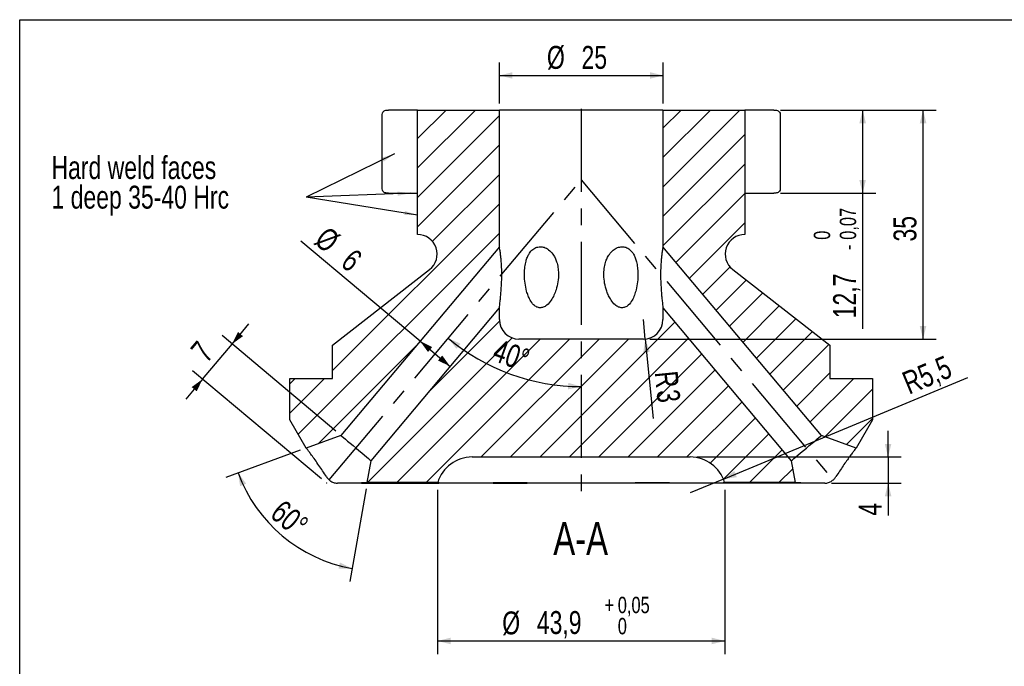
# Model space of a CAD drawing. Header units: millimetres. Extents: x 8 to 412, y 8 to 289.
# Tile 5 of 6: x 8 to 158, y 190 to 289. Entities that reach past the tile are written whole.
import ezdxf

# ---------------------------------------------------------------- set-up
doc = ezdxf.new("R2010")
doc.units = ezdxf.units.MM
doc.header["$PDSIZE"] = -1
doc.linetypes.add('CENTERX2', pattern=[20.32, 12.7, -2.54, 2.54, -2.54])
for name, color, linetype in [('CENTERLINE', 4, 'CENTERX2'), ('DIMENSIONS', 2, 'Continuous'), ('HATCH', 3, 'Continuous'), ('TEXT', 2, 'Continuous')]:
    doc.layers.add(name, color=color, linetype=linetype)
doc.layers.add('OUTLINE', color=7, linetype='Continuous', lineweight=25)
doc.styles.add('SLDTEXTSTYLE0', font='TXT', dxfattribs={"width": 0.75})
doc.dimstyles.new('SLDDIMSTYLE0', dxfattribs={"dimtxt": 3.5, "dimasz": 2, "dimexe": 0, "dimexo": 0.0625, "dimgap": 0.875, "dimtad": 1, "dimrnd": 1e-09, "dimzin": 12, "dimdsep": 46, "dimtxsty": 'SLDTEXTSTYLE0', "dimsah": 1, "dimcen": 0.09, "dimadec": 0, "dimazin": 3, "dimtfac": 1, "dimtofl": 0, "dimtmove": 0, "dimatfit": 3, "dimfxl": 0, "dimfrac": 2, "dimtolj": 1, "dimtzin": 12, "dimarcsym": 0})
doc.dimstyles.new('SLDDIMSTYLE10', dxfattribs={"dimtxt": 3.5, "dimasz": 2, "dimexe": 0, "dimexo": 0.0625, "dimgap": 0.875, "dimtad": 1, "dimrnd": 1e-09, "dimzin": 12, "dimdsep": 46, "dimtxsty": 'SLDTEXTSTYLE0', "dimsah": 1, "dimcen": 0, "dimadec": 0, "dimazin": 3, "dimtfac": 1, "dimtofl": 0, "dimtmove": 0, "dimatfit": 3, "dimfxl": 0, "dimfrac": 2, "dimtolj": 1, "dimtzin": 12, "dimarcsym": 0})
doc.dimstyles.new('SLDDIMSTYLE12', dxfattribs={"dimtxt": 3.5, "dimasz": 2, "dimexe": 0, "dimexo": 0.0625, "dimgap": 0.875, "dimtad": 1, "dimrnd": 1e-09, "dimzin": 12, "dimdsep": 46, "dimtxsty": 'SLDTEXTSTYLE0', "dimsah": 1, "dimcen": 0, "dimadec": 0, "dimazin": 3, "dimtfac": 1, "dimtofl": 0, "dimtmove": 0, "dimatfit": 3, "dimfxl": 0, "dimfrac": 2, "dimtolj": 1, "dimtzin": 12, "dimarcsym": 0})
doc.dimstyles.new('SLDDIMSTYLE13', dxfattribs={"dimtxt": 3.5, "dimasz": 2, "dimexe": 0, "dimexo": 0.0625, "dimgap": 0.875, "dimtad": 1, "dimrnd": 1e-09, "dimzin": 12, "dimdsep": 46, "dimtxsty": 'SLDTEXTSTYLE0', "dimsah": 1, "dimcen": 0.09, "dimadec": 0, "dimazin": 3, "dimtol": 1, "dimtp": 0.05, "dimtfac": 1, "dimtofl": 0, "dimtmove": 0, "dimatfit": 3, "dimfxl": 0, "dimfrac": 2, "dimtolj": 1, "dimarcsym": 0})
doc.dimstyles.new('SLDDIMSTYLE14', dxfattribs={"dimtxt": 3.5, "dimasz": 2, "dimexe": 0, "dimexo": 0.0625, "dimgap": 0.875, "dimtad": 1, "dimrnd": 1e-09, "dimzin": 12, "dimdsep": 46, "dimtxsty": 'SLDTEXTSTYLE0', "dimsah": 1, "dimcen": 0.09, "dimadec": 0, "dimazin": 3, "dimtol": 1, "dimtm": 0.07, "dimtfac": 1, "dimtofl": 0, "dimtmove": 0, "dimatfit": 3, "dimfxl": 0, "dimfrac": 2, "dimtolj": 1, "dimarcsym": 0})
doc.dimstyles.new('SLDDIMSTYLE5', dxfattribs={"dimtxt": 0.18, "dimasz": 2, "dimexe": 0, "dimexo": 0.0625, "dimgap": 0, "dimtad": 0, "dimtih": 1, "dimtoh": 1, "dimdec": 0, "dimrnd": 1e-09, "dimzin": 0, "dimdsep": 46, "dimtxsty": 'Standard', "dimsah": 1, "dimcen": 0.09, "dimadec": 0, "dimazin": 0, "dimtfac": 2, "dimtdec": 0, "dimtofl": 0, "dimtmove": 0, "dimatfit": 3, "dimfxl": 0, "dimfrac": 2, "dimtolj": 1, "dimtzin": 0, "dimarcsym": 0})
doc.dimstyles.new('SLDDIMSTYLE6', dxfattribs={"dimtxt": 3.5, "dimasz": 2, "dimexe": 0, "dimexo": 0.0625, "dimgap": 0.875, "dimtad": 1, "dimdec": 4, "dimzin": 12, "dimdsep": 46, "dimtxsty": 'SLDTEXTSTYLE0', "dimsah": 1, "dimcen": 0.09, "dimazin": 3, "dimtfac": 1, "dimtofl": 0, "dimtmove": 0, "dimatfit": 3, "dimfxl": 0, "dimfrac": 2, "dimtolj": 1, "dimtzin": 12, "dimarcsym": 0})
doc.dimstyles.new('SLDDIMSTYLE7', dxfattribs={"dimtxt": 3.5, "dimasz": 2, "dimexe": 0, "dimexo": 0.0625, "dimgap": 0.875, "dimtad": 1, "dimrnd": 1e-09, "dimzin": 12, "dimdsep": 46, "dimtxsty": 'SLDTEXTSTYLE0', "dimsah": 1, "dimcen": 0.09, "dimadec": 0, "dimazin": 3, "dimtfac": 1, "dimtmove": 0, "dimatfit": 0, "dimfxl": 0, "dimfrac": 2, "dimtolj": 1, "dimtzin": 12, "dimarcsym": 0})

# ---------------------------------------------------------------- blocks, each defined once
blk = doc.blocks.new('_D_22')
at = {"layer": 'DIMENSIONS'}
for p, q in [((40.44, 239.44), (43.01, 242.51)), ((56.31, 226.13), (38.91, 240.73)), ((35.94, 234.08), (40.44, 239.44)), ((54.11, 218.84), (34.41, 235.37)), ((35.94, 234.08), (33.37, 231.02))]:
    blk.add_line(p, q, dxfattribs=at)
for points in [[(40.44, 239.44), (42.11, 240.65), (41.35, 241.3)], [(35.94, 234.08), (34.27, 232.87), (35.04, 232.23)]]:
    blk.add_solid(points, dxfattribs=at)
at = {"layer": 'DIMENSIONS', "insert": (33.91, 238.67), "char_height": 3.5, "attachment_point": 1, "rotation": 50, "style": 'SLDTEXTSTYLE0'}
blk.add_mtext('7', dxfattribs=at)
blk = doc.blocks.new('_D_23')
at = {"layer": 'DIMENSIONS'}
blk.add_arc((93.78, 264.55), 31.6, 230, 270, dxfattribs=at)
for points in [[(73.47, 240.35), (74.73, 238.72), (75.35, 239.5)], [(93.78, 232.95), (91.8, 233.52), (91.76, 232.52)]]:
    blk.add_solid(points, dxfattribs=at)
at = {"layer": 'DIMENSIONS', "insert": (81.21, 240.3), "char_height": 3.5, "attachment_point": 1, "rotation": 340, "style": 'SLDTEXTSTYLE0'}
blk.add_mtext('40°', dxfattribs=at)
blk = doc.blocks.new('_D_24')
at = {"layer": 'DIMENSIONS'}
for p, q in [((71.83, 217.19), (71.83, 192.08)), ((115.73, 217.19), (115.73, 192.08)), ((71.83, 194.08), (115.73, 194.08))]:
    blk.add_line(p, q, dxfattribs=at)
for points in [[(71.83, 194.08), (73.83, 193.58), (73.83, 194.58)], [(115.73, 194.08), (113.73, 194.58), (113.73, 193.58)]]:
    blk.add_solid(points, dxfattribs=at)
at = {"layer": 'DIMENSIONS', "attachment_point": 1, "style": 'SLDTEXTSTYLE0'}
for s, insert, char_height in [('+', (97.35, 200.83), 2.5), ('0,05', (99.37, 200.83), 2.5), ('%%c', (81.72, 198.59), 3.5), ('43,9', (87, 198.65), 3.5), ('0', (99.37, 197.6), 2.5)]:
    blk.add_mtext(s, dxfattribs=dict(at, insert=insert, char_height=char_height))
blk = doc.blocks.new('_D_25')
at = {"layer": 'DIMENSIONS'}
for p, q in [((124.21, 275.19), (148.01, 275.19)), ((146.01, 240.19), (146.01, 275.19)), ((104.28, 240.19), (148.01, 240.19))]:
    blk.add_line(p, q, dxfattribs=at)
for points in [[(146.01, 275.19), (145.51, 273.19), (146.51, 273.19)], [(146.01, 240.19), (146.51, 242.19), (145.51, 242.19)]]:
    blk.add_solid(points, dxfattribs=at)
at = {"layer": 'DIMENSIONS', "insert": (141.49, 255.11), "char_height": 3.5, "attachment_point": 1, "rotation": 90, "style": 'SLDTEXTSTYLE0'}
blk.add_mtext('35', dxfattribs=at)
blk = doc.blocks.new('_D_26')
at = {"layer": 'DIMENSIONS'}
for q in [(103.28, 243.19), (104.77, 228.06)]:
    blk.add_line((103.57, 240.21), q, dxfattribs=at)
blk.add_solid([(103.57, 240.21), (103.27, 238.17), (104.27, 238.27)], dxfattribs=at)
at = {"layer": 'DIMENSIONS', "char_height": 3.5, "attachment_point": 1, "rotation": 275.6304, "style": 'SLDTEXTSTYLE0'}
for s, insert in [('R', (108.49, 235.47)), ('3', (108.77, 232.65))]:
    blk.add_mtext(s, dxfattribs=dict(at, insert=insert))
blk = doc.blocks.new('_D_27')
at = {"layer": 'DIMENSIONS'}
for p, q in [((81.28, 276.19), (81.28, 282.48)), ((106.28, 276.19), (106.28, 282.48)), ((81.28, 280.48), (106.28, 280.48))]:
    blk.add_line(p, q, dxfattribs=at)
for points in [[(81.28, 280.48), (83.28, 279.98), (83.28, 280.98)], [(106.28, 280.48), (104.28, 280.98), (104.28, 279.98)]]:
    blk.add_solid(points, dxfattribs=at)
at = {"layer": 'DIMENSIONS', "char_height": 3.5, "attachment_point": 1, "style": 'SLDTEXTSTYLE0'}
for s, insert in [('%%c', (88.55, 284.99)), ('25', (93.83, 284.99))]:
    blk.add_mtext(s, dxfattribs=dict(at, insert=insert))
blk = doc.blocks.new('_D_28')
at = {"layer": 'DIMENSIONS'}
for q in [(50.95, 255.17), (73.76, 236.03)]:
    blk.add_line((69.17, 239.89), q, dxfattribs=at)
for points in [[(69.17, 239.89), (70.38, 238.22), (71.02, 238.99)], [(73.76, 236.03), (72.55, 237.7), (71.91, 236.93)]]:
    blk.add_solid(points, dxfattribs=at)
at = {"layer": 'DIMENSIONS', "char_height": 3.5, "attachment_point": 1, "rotation": 320, "style": 'SLDTEXTSTYLE0'}
for s, insert in [('%%c', (55.07, 257.61)), ('6', (59.11, 254.22))]:
    blk.add_mtext(s, dxfattribs=dict(at, insert=insert))
blk = doc.blocks.new('_D_29')
at = {"layer": 'DIMENSIONS'}
for p, q in [((50.84, 223.21), (39.49, 219.08)), ((60.91, 217.31), (58.43, 203.19))]:
    blk.add_line(p, q, dxfattribs=at)
blk.add_arc((62.72, 227.54), 22.72, 200, 260, dxfattribs=at)
for points in [[(41.37, 219.76), (41.67, 217.73), (42.6, 218.11)], [(58.77, 205.16), (56.93, 206.08), (56.71, 205.11)]]:
    blk.add_solid(points, dxfattribs=at)
at = {"layer": 'DIMENSIONS', "insert": (48.32, 215.85), "char_height": 3.5, "attachment_point": 1, "rotation": 320, "style": 'SLDTEXTSTYLE0'}
blk.add_mtext('60°', dxfattribs=at)
blk = doc.blocks.new('_D_30')
at = {"layer": 'DIMENSIONS'}
for p, q in [((124.21, 275.19), (138.78, 275.19)), ((136.78, 275.19), (136.78, 262.49)), ((124.21, 262.49), (138.78, 262.49)), ((136.78, 262.49), (136.78, 241.79))]:
    blk.add_line(p, q, dxfattribs=at)
for points in [[(136.78, 275.19), (136.28, 273.19), (137.28, 273.19)], [(136.78, 262.49), (137.28, 264.49), (136.28, 264.49)]]:
    blk.add_solid(points, dxfattribs=at)
at = {"layer": 'DIMENSIONS', "attachment_point": 1, "rotation": 90, "style": 'SLDTEXTSTYLE0'}
for s, insert, char_height in [('0,07', (133.28, 255.37), 2.5), ('0', (129.31, 255.37), 2.5), ('-', (133.28, 253.81), 2.5), ('12,7', (132.27, 243.38), 3.5)]:
    blk.add_mtext(s, dxfattribs=dict(at, insert=insert, char_height=char_height))
blk = doc.blocks.new('_D_31')
at = {"layer": 'DIMENSIONS'}
for q in [(152.83, 234.35), (110.44, 216.69)]:
    blk.add_line((115.51, 218.81), q, dxfattribs=at)
blk.add_solid([(115.51, 218.81), (117.55, 219.11), (117.17, 220.04)], dxfattribs=at)
at = {"layer": 'DIMENSIONS', "insert": (142.51, 234.93), "char_height": 3.5, "attachment_point": 1, "rotation": 22.6112, "style": 'SLDTEXTSTYLE0'}
blk.add_mtext('R5,5', dxfattribs=at)
blk = doc.blocks.new('_D_32')
at = {"layer": 'DIMENSIONS'}
for p, q in [((140.67, 222.19), (140.67, 226.19)), ((111.44, 222.19), (142.67, 222.19)), ((140.67, 222.19), (140.67, 218.19)), ((132, 218.19), (142.67, 218.19)), ((140.67, 218.19), (140.67, 213.23))]:
    blk.add_line(p, q, dxfattribs=at)
for points in [[(140.67, 222.19), (141.17, 224.19), (140.17, 224.19)], [(140.67, 218.19), (140.17, 216.19), (141.17, 216.19)]]:
    blk.add_solid(points, dxfattribs=at)
at = {"layer": 'DIMENSIONS', "insert": (136.16, 213.23), "char_height": 3.5, "attachment_point": 1, "rotation": 90, "style": 'SLDTEXTSTYLE0'}
blk.add_mtext('4', dxfattribs=at)
blk = doc.blocks.new('SW_NOTE_0_5')
at = {"layer": 'TEXT', "color": 0, "char_height": 3.5, "attachment_point": 1, "style": 'SLDTEXTSTYLE0'}
for s, insert in [('Hard weld faces', (-38.92, 6.27)), ('1 deep 35-40 Hrc', (-38.92, 1.75))]:
    blk.add_mtext(s, dxfattribs=dict(at, insert=insert))

msp = doc.modelspace()

# ---------------------------------------------------------------- hatches: boundary and pattern name
at = {"layer": 'HATCH'}
h = msp.add_hatch(dxfattribs=at)
h.set_pattern_fill('ANSI31', color=256, style=0)
edge = h.paths.add_edge_path(flags=0)
edge.add_line((57.0799, 225.48325), (81.27852, 254.32205))
edge.add_line((81.27852, 254.32205), (81.27852, 275.19258))
edge.add_line((81.27852, 275.19258), (68.77852, 275.19258))
edge.add_line((68.77852, 275.19258), (68.77852, 262.49258))
edge.add_line((68.77852, 262.49258), (68.77852, 256.19258))
edge.add_arc((68.77852, 253.19258), 3, -52.0702796, 90, ccw=False)
edge.add_line((70.6226, 250.82628), (55.77852, 239.25811))
edge.add_line((55.77852, 239.25811), (55.77852, 234.19258))
edge.add_line((55.77852, 234.19258), (49.27852, 234.19258))
edge.add_line((49.27852, 234.19258), (49.27852, 227.89207))
edge.add_line((49.27852, 227.89207), (51.78244, 223.55514))
edge.add_line((51.78244, 223.55514), (57.0799, 225.48325))
h = msp.add_hatch(dxfattribs=at)
h.set_pattern_fill('ANSI31', color=256, style=0)
edge = h.paths.add_edge_path(flags=0)
edge.add_line((106.27852, 254.32205), (130.47714, 225.48325))
edge.add_line((130.47714, 225.48325), (135.77459, 223.55514))
edge.add_line((135.77459, 223.55514), (138.27852, 227.89207))
edge.add_line((138.27852, 227.89207), (138.27852, 234.19258))
edge.add_line((138.27852, 234.19258), (131.77852, 234.19258))
edge.add_line((131.77852, 234.19258), (131.77852, 239.25811))
edge.add_line((131.77852, 239.25811), (116.93443, 250.82628))
edge.add_arc((118.77852, 253.19258), 3, 90, 232.0702796, ccw=False)
edge.add_line((118.77852, 256.19258), (118.77852, 262.49258))
edge.add_line((118.77852, 262.49258), (118.77852, 275.19258))
edge.add_line((118.77852, 275.19258), (106.27852, 275.19258))
edge.add_line((106.27852, 275.19258), (106.27852, 254.32205))
h = msp.add_hatch(dxfattribs=at)
h.set_pattern_fill('ANSI31', color=256, style=0)
edge = h.paths.add_edge_path(flags=0)
edge.add_arc((103.27852, 243.19258), 3, 270, 360, ccw=False)
edge.add_line((103.27852, 240.19258), (84.27852, 240.19258))
edge.add_arc((84.27852, 243.19258), 3, 180, 270, ccw=False)
edge.add_line((81.27852, 243.19258), (81.27852, 244.9877))
edge.add_line((81.27852, 244.9877), (61.67616, 221.62653))
edge.add_line((61.67616, 221.62653), (61.0883, 218.29258))
edge.add_line((61.0883, 218.29258), (71.85789, 218.29258))
edge.add_arc((77.12002, 216.69258), 5.5, 90, 163.0876102, ccw=False)
edge.add_line((77.12002, 222.19258), (110.43701, 222.19258))
edge.add_arc((110.43701, 216.69258), 5.5, 16.9123898, 90, ccw=False)
edge.add_line((115.69914, 218.29258), (126.46874, 218.29258))
edge.add_line((126.46874, 218.29258), (125.88087, 221.62653))
edge.add_line((125.88087, 221.62653), (106.27852, 244.9877))
edge.add_line((106.27852, 244.9877), (106.27852, 243.19258))

# ---------------------------------------------------------------- linework, layer by layer
at = {"color": 51, "linetype": 'Continuous', "lineweight": 18}
for p in [(54.87852, 218.19258), (71.82852, 218.19258)]:
    msp.add_point(p, dxfattribs=at)
at = {"layer": 'CENTERLINE'}
for p, q in [((93.77852, 275.38852), (93.77852, 275.08707)), ((93.77852, 275.38852), (93.77852, 216.80419)), ((55.29212, 218.68549), (93.77852, 264.5518)), ((93.77852, 264.5518), (131.31215, 219.82095))]:
    msp.add_line(p, q, dxfattribs=at)
at = {"layer": 'OUTLINE'}
for p, q in [((8, 289), (412, 289)), ((8, 8), (8, 289)), ((63.34452, 274.38027), (63.34452, 263.30489)), ((64.16757, 275.19258), (64.34452, 275.19258)), ((68.77852, 275.19258), (64.34452, 275.19258)), ((68.77852, 275.19258), (81.27852, 275.19258)), ((68.77852, 262.49258), (68.77852, 275.19258)), ((78.77775, 275.20508), (78.77775, 275.19258)), ((80.13146, 275.19258), (80.13146, 275.20508)), ((81.23673, 275.20508), (81.23673, 275.19258)), ((81.27852, 254.32205), (81.27852, 275.19258)), ((106.27852, 275.19258), (81.27852, 275.19258)), ((81.82844, 275.19258), (81.82844, 275.20508)), ((84.05623, 275.19258), (84.05623, 275.20508)), ((85.04325, 275.20508), (85.04325, 275.19258)), ((86.84249, 275.20508), (86.84249, 275.19258)), ((106.27852, 275.19258), (106.27852, 254.32205)), ((106.27852, 275.19258), (118.77852, 275.19258)), ((107.98785, 275.19258), (107.98785, 275.20508)), ((108.83244, 275.20508), (108.83244, 275.19258)), ((112.19266, 275.19258), (112.19266, 275.20508)), ((118.77852, 275.19258), (118.77852, 262.49258)), ((123.21251, 275.19258), (118.77852, 275.19258)), ((123.21251, 275.19258), (123.38947, 275.19258)), ((124.21251, 263.30489), (124.21251, 274.38027)), ((64.34452, 262.49258), (64.16757, 262.49258)), ((64.34452, 262.49258), (68.77852, 262.49258)), ((68.77852, 256.19258), (68.77852, 262.49258)), ((118.77852, 262.49258), (118.77852, 256.19258)), ((118.77852, 262.49258), (123.21251, 262.49258)), ((123.38947, 262.49258), (123.21251, 262.49258)), ((81.27852, 254.32205), (57.0799, 225.48325)), ((130.47714, 225.48325), (106.27852, 254.32205)), ((55.77852, 239.25811), (70.6226, 250.82628)), ((116.93443, 250.82628), (131.77852, 239.25811)), ((61.67616, 221.62653), (81.27852, 244.9877)), ((81.27852, 243.19258), (81.27852, 244.9877)), ((106.27852, 244.9877), (106.27852, 243.19258)), ((106.27852, 244.9877), (125.88087, 221.62653)), ((55.77852, 234.19258), (55.77852, 239.25811)), ((103.27852, 240.19258), (84.27852, 240.19258)), ((131.77852, 239.25811), (131.77852, 234.19258)), ((49.27852, 227.89207), (49.27852, 234.19258)), ((49.27852, 234.19258), (55.77852, 234.19258)), ((131.77852, 234.19258), (138.27852, 234.19258)), ((138.27852, 234.19258), (138.27852, 227.89207)), ((51.78244, 223.55514), (49.27852, 227.89207)), ((138.27852, 227.89207), (135.77459, 223.55514)), ((57.0799, 225.48325), (51.78244, 223.55514)), ((135.77459, 223.55514), (130.47714, 225.48325)), ((61.0883, 218.29258), (61.67616, 221.62653)), ((77.12002, 222.19258), (110.43701, 222.19258)), ((125.88087, 221.62653), (126.46873, 218.29258)), ((60.20524, 218.19258), (56.56043, 218.19258)), ((60.20524, 218.19258), (72.03449, 218.19258)), ((60.21277, 218.29258), (61.0883, 218.29258)), ((71.85789, 218.29258), (61.0883, 218.29258)), ((71.85789, 218.29258), (72.06415, 218.29258)), ((72.03449, 218.19258), (72.06415, 218.29258)), ((80.30843, 218.19258), (72.03449, 218.19258)), ((80.30843, 218.19258), (80.32326, 218.29258)), ((80.30843, 218.19258), (85.50458, 218.19258)), ((80.32326, 218.29258), (85.51941, 218.29258)), ((85.50458, 218.19258), (85.51941, 218.29258)), ((102.05245, 218.19258), (85.50458, 218.19258)), ((102.03763, 218.29258), (107.23378, 218.29258)), ((102.05245, 218.19258), (102.03763, 218.29258)), ((107.2486, 218.19258), (102.05245, 218.19258)), ((107.2486, 218.19258), (107.23378, 218.29258)), ((115.52254, 218.19258), (107.2486, 218.19258)), ((115.49289, 218.29258), (115.69914, 218.29258)), ((115.52254, 218.19258), (115.49289, 218.29258)), ((127.3518, 218.19258), (115.52254, 218.19258)), ((126.46873, 218.29258), (115.69914, 218.29258)), ((126.46873, 218.29258), (127.34427, 218.29258)), ((127.34427, 218.29258), (127.3518, 218.19258)), ((130.99661, 218.19258), (127.3518, 218.19258))]:
    msp.add_line(p, q, dxfattribs=at)
at = {"layer": 'OUTLINE', "flags": 128}
for points in [[(57.0799, 225.48325), (57.12405, 225.4462), (57.25483, 225.33647), (57.4672, 225.15827), (57.75301, 224.91845), (58.10126, 224.62623), (58.49857, 224.29285), (58.92969, 223.9311), (59.37803, 223.55489), (59.82638, 223.17869), (60.25749, 222.81694), (60.65481, 222.48355), (61.00306, 222.19133), (61.28886, 221.95152), (61.50123, 221.77332), (61.63201, 221.66358), (61.67616, 221.62653)], [(125.88087, 221.62653), (125.92503, 221.66358), (126.0558, 221.77332), (126.26818, 221.95152), (126.55398, 222.19133), (126.90223, 222.48355), (127.29954, 222.81694), (127.73066, 223.17869), (128.179, 223.55489), (128.62735, 223.9311), (129.05846, 224.29285), (129.45578, 224.62623), (129.80403, 224.91845), (130.08983, 225.15827), (130.3022, 225.33647), (130.43298, 225.4462), (130.47714, 225.48325)]]:
    msp.add_lwpolyline(points, dxfattribs=at)
at = {"layer": 'OUTLINE'}
for centre, radius, start, end in [((68.77852, 253.19258), 3, 307.9297204, 90), ((118.77852, 253.19258), 3, 90, 232.0702796), ((84.27852, 243.19258), 3, 180, 270), ((103.27852, 243.19258), 3, 270, 0), ((77.12002, 216.69258), 5.5, 90, 163.0876102), ((110.43701, 216.69258), 5.5, 16.9123898, 90)]:
    msp.add_arc(centre, radius, start, end, dxfattribs=at)
for points, knots in [([(63.35974, 274.38027), (63.35637, 274.43218), (63.34517, 274.60428), (63.45738, 274.84829), (63.66766, 275.05577), (63.90758, 275.17108), (64.08077, 275.1854), (64.16757, 275.19258)], [0, 0, 0, 0, 0.135147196, 0.448147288, 0.675974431, 0.837598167, 1, 1, 1, 1]), ([(123.38947, 275.19258), (123.47627, 275.1854), (123.64945, 275.17108), (123.88937, 275.05577), (124.09966, 274.84829), (124.21186, 274.60428), (124.20067, 274.43218), (124.19729, 274.38027)], [0, 0, 0, 0, 0.162402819, 0.324025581, 0.551853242, 0.864852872, 1, 1, 1, 1]), ([(64.16757, 262.49258), (64.08077, 262.49976), (63.90758, 262.51408), (63.66766, 262.62939), (63.45738, 262.83688), (63.34517, 263.08088), (63.35637, 263.25298), (63.35974, 263.30489)], [0, 0, 0, 0, 0.1624020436, 0.3240254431, 0.5518532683, 0.8648527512, 1, 1, 1, 1]), ([(124.19729, 263.30489), (124.20067, 263.25298), (124.21186, 263.08088), (124.09965, 262.83688), (123.88937, 262.62939), (123.64945, 262.51408), (123.47627, 262.49976), (123.38947, 262.49258)], [0, 0, 0, 0, 0.13514718, 0.448146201, 0.675974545, 0.83759697, 1, 1, 1, 1]), ([(81.27852, 244.9877), (81.28074, 245.00465), (81.2859, 245.04402), (81.33469, 245.42578), (81.41052, 246.0718), (81.49235, 246.88926), (81.56894, 247.83191), (81.63067, 248.95351), (81.65086, 250.10215), (81.62965, 251.13676), (81.58513, 251.93723), (81.52537, 252.61942), (81.45018, 253.27523), (81.36038, 253.87338), (81.29009, 254.2616), (81.28204, 254.30365), (81.27852, 254.32205)], [0, 0, 0, 0, 0.042659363, 0.099116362, 0.18430726, 0.256764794, 0.33110952, 0.43361558, 0.539102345, 0.612825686, 0.688223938, 0.74051062, 0.794016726, 0.876286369, 0.945859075, 1, 1, 1, 1]), ([(87.52852, 254.32205), (87.29022, 254.29302), (86.81429, 254.23505), (86.20804, 253.79376), (85.77597, 253.2125), (85.48538, 252.56692), (85.27199, 251.8411), (85.13625, 250.97963), (85.09418, 249.90662), (85.17646, 248.73766), (85.38817, 247.67266), (85.66417, 246.81666), (85.99455, 246.09549), (86.42821, 245.47764), (86.96579, 245.08272), (87.48352, 244.95403), (88.02127, 245.04651), (88.63594, 245.42089), (89.19048, 246.0759), (89.64094, 246.8917), (90.00251, 247.84137), (90.25954, 248.95942), (90.33663, 250.11186), (90.25212, 251.14041), (90.0664, 251.94317), (89.79604, 252.62168), (89.41768, 253.27718), (88.86029, 253.87336), (88.16255, 254.2616), (87.72152, 254.30365), (87.52852, 254.32205)], [0, 0, 0, 0, 0.034061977, 0.068030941, 0.104032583, 0.131938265, 0.159886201, 0.199766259, 0.239707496, 0.291605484, 0.343498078, 0.374712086, 0.405885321, 0.44643637, 0.474783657, 0.49803404, 0.521329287, 0.549557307, 0.592152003, 0.628817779, 0.665555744, 0.717560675, 0.769555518, 0.806861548, 0.844115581, 0.870580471, 0.89701016, 0.938144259, 0.972929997, 1, 1, 1, 1]), ([(100.02852, 254.32205), (99.78461, 254.29302), (99.29747, 254.23505), (98.61335, 253.79376), (98.09648, 253.2125), (97.73324, 252.56692), (97.45809, 251.8411), (97.27939, 250.97963), (97.22202, 249.90662), (97.33354, 248.73766), (97.60935, 247.67266), (97.95782, 246.81666), (98.36027, 246.09549), (98.86574, 245.47764), (99.45334, 245.08272), (99.98794, 244.95403), (100.51354, 245.04651), (101.08041, 245.42089), (101.55793, 246.0759), (101.92706, 246.8917), (102.21126, 247.84137), (102.40764, 248.95942), (102.46411, 250.11186), (102.40153, 251.14041), (102.26007, 251.94317), (102.04965, 252.62168), (101.7462, 253.27718), (101.27846, 253.87336), (100.65097, 254.2616), (100.218, 254.30365), (100.02852, 254.32205)], [0, 0, 0, 0, 0.034061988, 0.068030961, 0.104032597, 0.131938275, 0.159886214, 0.199766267, 0.239707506, 0.291605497, 0.343498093, 0.374712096, 0.405885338, 0.446436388, 0.474783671, 0.498034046, 0.521329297, 0.54955732, 0.592152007, 0.628817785, 0.66555575, 0.717560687, 0.769555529, 0.806861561, 0.844115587, 0.870580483, 0.897010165, 0.93814426, 0.972930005, 1, 1, 1, 1]), ([(106.27852, 254.32205), (106.27291, 254.29302), (106.26171, 254.23504), (106.1838, 253.79377), (106.09945, 253.21462), (106.02639, 252.56987), (105.96528, 251.84791), (105.92131, 250.98393), (105.9066, 249.91682), (105.93485, 248.74409), (105.99922, 247.68022), (106.07185, 246.81899), (106.14408, 246.09711), (106.21606, 245.47747), (106.26602, 245.08315), (106.27824, 244.98982), (106.2785, 244.98786), (106.27852, 244.9877)], [0, 0, 0, 0, 0.0681211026, 0.1360561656, 0.2080564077, 0.2631268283, 0.319762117, 0.3984846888, 0.479397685, 0.581694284, 0.6869589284, 0.748830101, 0.8117236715, 0.8928223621, 0.9495145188, 0.9960133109, 1, 1, 1, 1]), ([(54.85264, 219.19258), (54.66147, 219.48798), (54.27516, 220.0849), (53.68787, 220.94906), (53.10692, 221.77563), (52.59662, 222.47658), (52.19665, 223.01242), (51.94696, 223.34088), (51.80662, 223.52377), (51.79056, 223.54461), (51.78244, 223.55514)], [0, 0, 0, 0, 0.121301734, 0.245119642, 0.38656216, 0.53289174, 0.662247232, 0.795905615, 0.896884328, 1, 1, 1, 1]), ([(135.77459, 223.55514), (135.7732, 223.55333), (135.76787, 223.5464), (135.69166, 223.4474), (135.4915, 223.18537), (135.18893, 222.7838), (134.79885, 222.25606), (134.3278, 221.603), (133.80839, 220.86014), (133.26054, 220.0522), (132.89096, 219.48096), (132.7044, 219.19258)], [0, 0, 0, 0, 0.041378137, 0.158619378, 0.279238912, 0.397061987, 0.518079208, 0.640246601, 0.765546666, 0.881643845, 1, 1, 1, 1]), ([(54.85264, 219.19258), (54.96534, 219.04024), (55.19115, 218.73501), (55.66631, 218.40051), (56.13994, 218.21917), (56.43204, 218.2007), (56.56043, 218.19258)], [0, 0, 0, 0, 0.270011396, 0.54099522, 0.798255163, 1, 1, 1, 1]), ([(60.21277, 218.29258), (60.21065, 218.26416), (60.20816, 218.23083), (60.20561, 218.1975), (60.20524, 218.19258)], [0, 0, 0, 0, 0.852507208, 1, 1, 1, 1]), ([(130.99661, 218.19258), (131.0505, 218.19412), (131.27871, 218.20063), (131.69967, 218.30568), (132.20046, 218.60081), (132.52518, 218.92858), (132.66462, 219.13399), (132.7044, 219.19258)], [0, 0, 0, 0, 0.085580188, 0.362427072, 0.640191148, 0.897370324, 1, 1, 1, 1])]:
    msp.add_open_spline(points, degree=3, knots=knots, dxfattribs=at)

# ---------------------------------------------------------------- block references
at = {"layer": 'TEXT'}
msp.add_blockref('SW_NOTE_0_5', (51.77814, 261.88651), dxfattribs=at)

# ---------------------------------------------------------------- texts
at = {"layer": 'TEXT', "insert": (93.69866, 212.24012), "char_height": 5, "attachment_point": 2, "style": 'SLDTEXTSTYLE0'}
msp.add_mtext('A-A', dxfattribs=at)

# ---------------------------------------------------------------- dimensions: what is measured, and where the dimension line sits
at = {"layer": 'DIMENSIONS'}
for base, p1, p2, dimstyle, picture, middle in [((106.27852, 280.47641), (81.27852, 275.19258), (106.27852, 275.19258), 'SLDDIMSTYLE0', '_D_27', (93.77852, 280.47641)), ((115.72852, 194.08198), (71.82852, 218.19258), (115.72852, 218.19258), 'SLDDIMSTYLE13', '_D_24', (93.77852, 194.08198))]:
    dim = msp.add_linear_dim(base=base, p1=p1, p2=p2, text='%%c<>', dimstyle=dimstyle, dxfattribs=at)
    dim.commit()
    dim.dimension.update_dxf_attribs({"geometry": picture, "text_midpoint": middle, "dimtype": 160})
for base, line1, line2, picture, middle in [((82.97143, 234.85957), ((55.29212, 218.68549), (93.77852, 264.5518)), ((93.77852, 275.38852), (93.77852, 216.80419)), '_D_23', (82.97143, 234.85957)), ((48.11372, 210.13061), ((61.0883, 218.29258), (61.67616, 221.62653)), ((57.0799, 225.48325), (51.78244, 223.55514)), '_D_29', (48.11372, 210.13061))]:
    dim = msp.add_angular_dim_2l(base=base, line1=line1, line2=line2, dimstyle='SLDDIMSTYLE6', dxfattribs=at)
    dim.commit()
    dim.dimension.update_dxf_attribs({"geometry": picture, "text_midpoint": middle, "dimtype": 162})
for base, p1, p2, angle, dimstyle, picture, middle in [((146.00513, 275.19258), (103.27852, 240.19258), (123.21251, 275.19258), 90, 'SLDDIMSTYLE0', '_D_25', (146.00513, 257.69258)), ((136.78099, 262.49258), (123.21251, 275.19258), (123.21251, 262.49258), 90, 'SLDDIMSTYLE14', '_D_30', (136.78099, 252.60872)), ((40.44271, 239.44351), (54.87852, 218.19258), (57.0799, 225.48325), 50, 'SLDDIMSTYLE7', '_D_22', (38.19296, 236.76235)), ((140.66858, 218.19258), (110.43701, 222.19258), (130.99661, 218.19258), 90, 'SLDDIMSTYLE7', '_D_32', (140.66858, 214.5202))]:
    dim = msp.add_linear_dim(base=base, p1=p1, p2=p2, angle=angle, dimstyle=dimstyle, dxfattribs=at)
    dim.commit()
    dim.dimension.update_dxf_attribs({"geometry": picture, "text_midpoint": middle, "dimtype": 160})
dim = msp.add_linear_dim(base=(73.7631, 236.03118), p1=(57.0799, 225.48325), p2=(81.27852, 244.9877), angle=320, text='%%c<>', dimstyle='SLDDIMSTYLE0', dxfattribs=at)
dim.commit()
dim.dimension.update_dxf_attribs({"geometry": '_D_28', "text_midpoint": (55.17748, 251.62636), "dimtype": 160})
for center, mpoint, dimstyle, picture, middle in [((103.27852, 243.19258), (103.57285, 240.20705), 'SLDDIMSTYLE12', '_D_26', (104.38058, 232.01396)), ((110.43701, 216.69258), (115.51426, 218.8072), 'SLDDIMSTYLE10', '_D_31', (148.61894, 232.59495))]:
    dim = msp.add_radius_dim(center=center, mpoint=mpoint, dimstyle=dimstyle, dxfattribs=at)
    dim.commit()
    dim.dimension.update_dxf_attribs({"geometry": picture, "text_midpoint": middle, "dimtype": 164})

# ---------------------------------------------------------------- leaders
at = {"layer": 'TEXT'}
for points in [[(65.2495, 268.49583), (51.77814, 261.88651)], [(67.72, 262.49258), (51.77814, 261.88651)], [(68.77852, 259.14464), (51.77814, 261.88651)]]:
    msp.add_leader(points, dimstyle='SLDDIMSTYLE5', dxfattribs=at)

doc.saveas('drawing.dxf')
